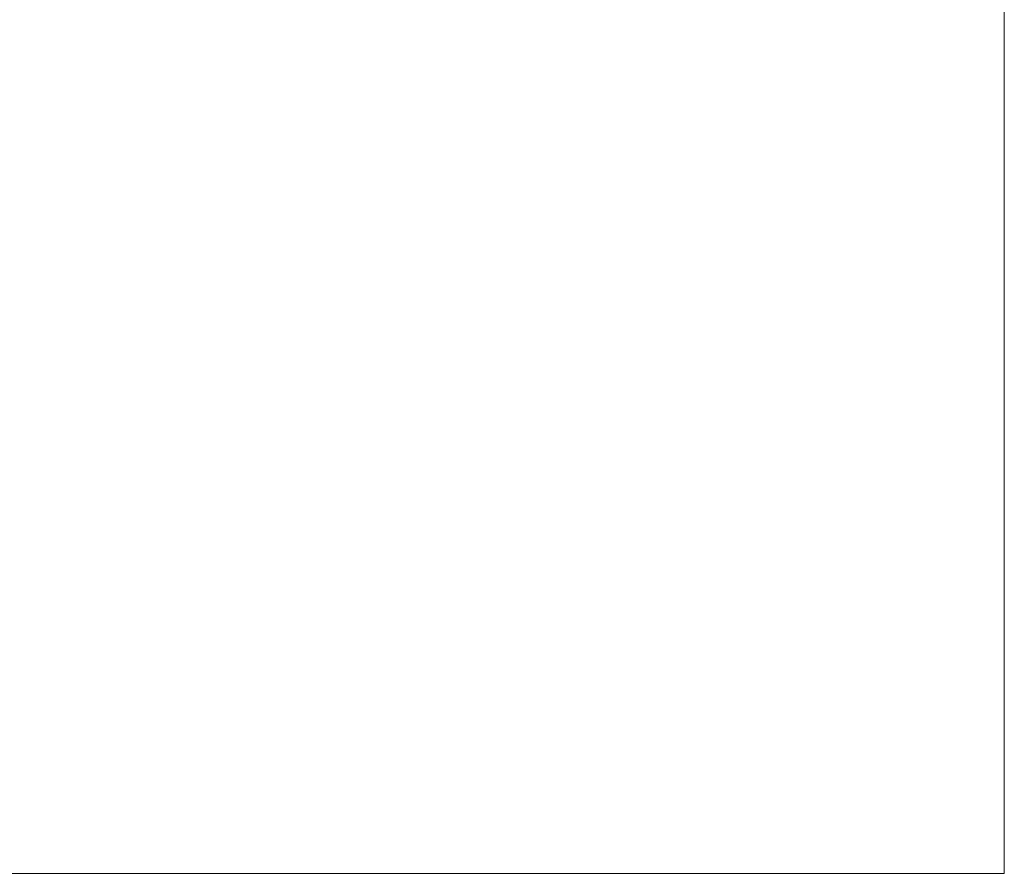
# Model space of a CAD drawing. Header units: centimetres. Extents: x -17.4 to 18.6, y -91.3 to -89.3.
# Tile 108 of 166: x 17.5 to 18.6, y -91.3 to -90.3. Entities that reach past the tile are written whole.
import ezdxf

# ---------------------------------------------------------------- set-up
doc = ezdxf.new("R2010")
doc.units = ezdxf.units.CM
doc.header["$LTSCALE"] = 2.54
doc.layers.add('Lucido design-1', color=7, linetype='Continuous')

# ---------------------------------------------------------------- blocks, each defined once
blk = doc.blocks.new('Gruppo-6-1')
at = {"color": 178, "linetype": 'Continuous', "lineweight": 9}
for points in [[(18.5811, -91.2702, -1570.3358), (-17.4189, -91.2702, -1570.3358), (-17.4189, -89.8202, -1570.3358), (18.5811, -89.8202, -1570.3358)], [(18.5811, -89.8901, -1570.1084), (-17.4189, -89.8901, -1570.1084), (-17.4189, -91.2702, -1569.7408), (18.5811, -91.2702, -1569.7408)], [(18.5811, -91.2702, -1569.7408), (-17.4189, -91.2702, -1569.7408), (-17.4189, -91.2702, -1570.3358), (18.5811, -91.2702, -1570.3358)]]:
    blk.add_3dface(points, dxfattribs=at)
for points, invisible_edges in [([(18.5811, -89.8202, -1570.3358), (18.5811, -91.2702, -1570.3358), (18.5811, -89.8901, -1570.1084), (18.5811, -89.8202, -1570.3358)], 14), ([(18.5811, -91.2702, -1570.3358), (18.5811, -91.2702, -1569.7408), (18.5811, -89.8901, -1570.1084), (18.5811, -91.2702, -1570.3358)], 12)]:
    blk.add_3dface(points, dxfattribs=dict(at, invisible_edges=invisible_edges))

msp = doc.modelspace()

# ---------------------------------------------------------------- block references
at = {"layer": 'Lucido design-1', "color": 16, "true_color": 0x880000}
msp.add_blockref('Gruppo-6-1', (0, 0), dxfattribs=at)

doc.saveas('drawing.dxf')
